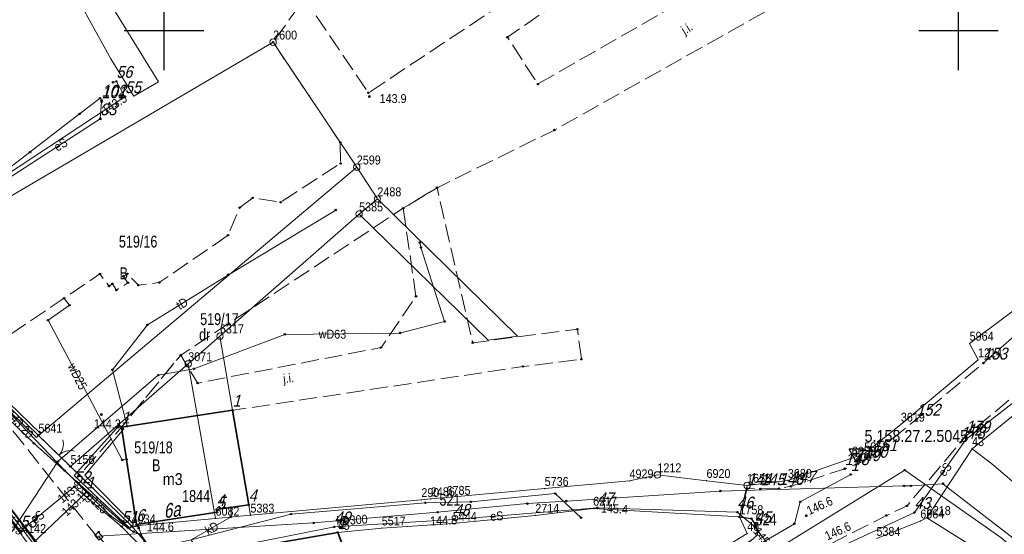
# Model space of a CAD drawing. Header units: metres. Extents: x 5548743 to 5556416, y 5707500 to 5714000.
# Tile 226 of 244: x 5554382 to 5554506, y 5710637 to 5710701. Entities that reach past the tile are written whole.
import ezdxf
from ezdxf.enums import TextEntityAlignment as Align

# ---------------------------------------------------------------- set-up
doc = ezdxf.new("R2010")
doc.units = ezdxf.units.M
for name, pattern in [('1.5_0.75', [2.25, 1.5, -0.75]), ('2.25_0.75', [3, 2.25, -0.75]), ('219-1000', [0]), ('otob_1000', [0])]:
    doc.linetypes.add(name, pattern=pattern)
doc.layers.get('0').update_dxf_attribs({"color": 2, "lineweight": 5})
doc.styles.get("Standard").update_dxf_attribs({"font": 'Working1250', "width": 0.75})
doc.linetypes.add('902-1000', pattern='A,5,0,[1,ksztalty.shx,S=1,R=0,X=0,Y=0],5', length=10)
doc.linetypes.add('otdn_1000', pattern='A,7,0,[21,ksztalty.shx,S=0.7,R=0,X=0,Y=0]', length=7)

# ---------------------------------------------------------------- blocks, each defined once
blk = doc.blocks.new('PUNKTBUD')
at = {"color": 0}
blk.add_circle((0, 0), 0.09, dxfattribs=at)
blk = doc.blocks.new('203')
at = {"linetype": 'Continuous', "lineweight": 0}
h = blk.add_hatch(color=0, dxfattribs=at)
edge = h.paths.add_edge_path()
edge.add_arc((0, 0), 0.09, 0, 360)
blk = doc.blocks.new('202')
at = {"color": 0, "linetype": 'Continuous', "lineweight": 0}
blk.add_circle((0, 0), 0.4, dxfattribs=at)
blk = doc.blocks.new('PW01')
at = {"linetype": 'Continuous', "lineweight": 13}
h = blk.add_hatch(color=0, dxfattribs=at)
edge = h.paths.add_edge_path()
edge.add_arc((0, 0), 0.18, 0, 360)
blk = doc.blocks.new('OK02')
at = {"color": 0, "linetype": 'Continuous', "lineweight": 0}
for centre, start, end in [((-2, 0), 0, 60), ((2, 0), 120, 180)]:
    blk.add_arc(centre, 2, start, end, dxfattribs=at)
blk = doc.blocks.new('PIKIETAW1891')
at = {"color": 0}
blk.add_circle((0, 0), 0.09, dxfattribs=at)
blk = doc.blocks.new('OSSH')
at = {"color": 0}
for p, q in [((0, -1.081), (-0.936, 0.543)), ((0.939, 0.543), (-0.936, 0.543)), ((-0.375, 0), (0.375, 0)), ((0.939, 0.543), (0, -1.081)), ((0, -0.375), (0, 0.375))]:
    blk.add_line(p, q, dxfattribs=at)
blk = doc.blocks.new('RAMKA1000K')
at = {"color": 0}
for p, q in [((0, 195), (0, 205)), ((100, 195), (100, 205)), ((800, 195), (800, 205)), ((0, 200), (5, 200)), ((95, 200), (105, 200)), ((795, 200), (800, 200))]:
    blk.add_line(p, q, dxfattribs=at)

msp = doc.modelspace()

# ---------------------------------------------------------------- linework, layer by layer
at = {"layer": '218-kontur użytku gruntowego', "color": 3, "linetype": 'CONTINUOUS', "lineweight": 18, "flags": 128}
for points in [[(5554382.74, 5710715.64), (5554393.3, 5710696.46)], [(5554399.32, 5710693.55), (5554387.08, 5710713.43)], [(5554413.74, 5710698.54), (5554366.18, 5710670.62)], [(5554424.27, 5710682.79), (5554413.74, 5710698.54)], [(5554393.3, 5710696.46), (5554396.2, 5710691.72)], [(5554396.2, 5710691.72), (5554399.32, 5710693.55)], [(5554424.27, 5710682.79), (5554384.19, 5710648.99)], [(5554384.19, 5710648.99), (5554424.27, 5710682.79)], [(5554426.86, 5710678.78), (5554424.27, 5710682.79)], [(5554444.51, 5710661.51), (5554426.86, 5710678.78)], [(5554407.04, 5710661.5), (5554424.56, 5710676.88)], [(5554424.56, 5710676.88), (5554440.81, 5710660.98)], [(5554510.39, 5710667.3), (5554501.41, 5710660.58)], [(5554403.05, 5710658), (5554407.04, 5710661.5)], [(5554407.04, 5710661.5), (5554403.05, 5710658)], [(5554410.88, 5710638.92), (5554407.04, 5710661.5)], [(5554440.81, 5710660.98), (5554444.51, 5710661.51)], [(5554501.41, 5710660.58), (5554502.47, 5710658.5)], [(5554502.47, 5710658.5), (5554492.75, 5710650.38)], [(5554375.03, 5710657.88), (5554384.19, 5710648.99)], [(5554384.19, 5710648.99), (5554375.03, 5710657.88)], [(5554388.23, 5710645.06), (5554403.05, 5710658)], [(5554403.05, 5710658), (5554388.23, 5710645.06)], [(5554382.14, 5710636.36), (5554369.9, 5710652.17)], [(5554369.9, 5710652.17), (5554382.14, 5710636.36)], [(5554501.72, 5710647.31), (5554507.95, 5710652.32)], [(5554492.75, 5710650.38), (5554488.15, 5710646.66)], [(5554384.19, 5710648.99), (5554388.23, 5710645.06)], [(5554388.23, 5710645.06), (5554384.19, 5710648.99)], [(5554504.19, 5710645.39), (5554501.72, 5710647.31)], [(5554486.58, 5710646.11), (5554478.53, 5710643.3)], [(5554488.15, 5710646.66), (5554486.58, 5710646.11)], [(5554388.23, 5710645.06), (5554395.93, 5710637.56)], [(5554395.93, 5710637.56), (5554388.23, 5710645.06)], [(5554508.71, 5710641.59), (5554504.19, 5710645.39)], [(5554462.11, 5710644.01), (5554458.6, 5710643.25)], [(5554468.29, 5710643.28), (5554462.11, 5710644.01)], [(5554447.92, 5710642.28), (5554435.57, 5710641.16)], [(5554458.6, 5710643.25), (5554447.92, 5710642.28)], [(5554473.4, 5710642.68), (5554468.29, 5710643.28)], [(5554478.53, 5710643.3), (5554473.4, 5710642.68)], [(5554432.39, 5710640.87), (5554410.88, 5710638.92)], [(5554433.59, 5710640.98), (5554432.39, 5710640.87)], [(5554435.57, 5710641.16), (5554433.59, 5710640.98)], [(5554454.02, 5710639.79), (5554446.74, 5710638.9)], [(5554446.74, 5710638.9), (5554454.02, 5710639.79)], [(5554472.43, 5710638.71), (5554454.02, 5710639.79)], [(5554454.02, 5710639.79), (5554472.43, 5710638.71)], [(5554395.93, 5710637.56), (5554406.49, 5710638.53)], [(5554406.49, 5710638.53), (5554395.93, 5710637.56)], [(5554406.49, 5710638.53), (5554410.88, 5710638.92)], [(5554410.88, 5710638.92), (5554406.49, 5710638.53)], [(5554446.74, 5710638.9), (5554436.36, 5710637.88)], [(5554436.36, 5710637.88), (5554446.74, 5710638.9)], [(5554473.42, 5710636.62), (5554472.43, 5710638.71)], [(5554472.43, 5710638.71), (5554473.42, 5710636.62)], [(5554495.2, 5710638.19), (5554496.02, 5710638.61)], [(5554496.02, 5710638.61), (5554509.49, 5710630.16)], [(5554427.41, 5710637.3), (5554421.88, 5710636.76)], [(5554421.88, 5710636.76), (5554427.41, 5710637.3)], [(5554436.36, 5710637.88), (5554427.41, 5710637.3)], [(5554427.41, 5710637.3), (5554436.36, 5710637.88)], [(5554489.68, 5710635.99), (5554495.2, 5710638.19)], [(5554421.88, 5710636.76), (5554406.56, 5710634.1)], [(5554406.56, 5710634.1), (5554421.88, 5710636.76)], [(5554464.47, 5710631.16), (5554473.42, 5710636.62)], [(5554473.42, 5710636.62), (5554464.47, 5710631.16)]]:
    msp.add_lwpolyline(points, dxfattribs=at)
at = {"layer": '219-działka ewidencyjna', "color": 7, "linetype": '219-1000', "lineweight": 18, "flags": 128}
for points in [[(5554413.74, 5710698.54), (5554366.18, 5710670.62)], [(5554413.74, 5710698.54), (5554424.27, 5710682.79)], [(5554424.27, 5710682.79), (5554384.19, 5710648.99)], [(5554424.27, 5710682.79), (5554426.86, 5710678.78)], [(5554426.86, 5710678.78), (5554424.56, 5710676.88)], [(5554424.56, 5710676.88), (5554407.04, 5710661.5)], [(5554510.39, 5710667.3), (5554501.41, 5710660.58)], [(5554407.04, 5710661.5), (5554403.05, 5710658)], [(5554501.41, 5710660.58), (5554502.47, 5710658.5)], [(5554502.47, 5710658.5), (5554492.75, 5710650.38)], [(5554375.03, 5710657.88), (5554384.19, 5710648.99)], [(5554403.05, 5710658), (5554388.23, 5710645.06)], [(5554403.05, 5710658), (5554406.49, 5710638.53)], [(5554369.9, 5710652.17), (5554382.14, 5710636.36)], [(5554507.95, 5710652.32), (5554501.72, 5710647.31)], [(5554492.75, 5710650.38), (5554488.15, 5710646.66)], [(5554384.19, 5710648.99), (5554388.23, 5710645.06)], [(5554501.72, 5710647.31), (5554496.02, 5710638.61)], [(5554486.58, 5710646.11), (5554478.53, 5710643.3)], [(5554488.15, 5710646.66), (5554486.58, 5710646.11)], [(5554388.23, 5710645.06), (5554395.93, 5710637.56)], [(5554462.11, 5710644.01), (5554458.6, 5710643.25)], [(5554462.11, 5710644.01), (5554468.29, 5710643.28)], [(5554447.92, 5710642.28), (5554435.57, 5710641.16)], [(5554458.6, 5710643.25), (5554447.92, 5710642.28)], [(5554468.29, 5710643.28), (5554473.4, 5710642.68)], [(5554473.4, 5710642.68), (5554472.43, 5710638.71)], [(5554478.53, 5710643.3), (5554473.4, 5710642.68)], [(5554432.39, 5710640.87), (5554410.88, 5710638.92)], [(5554433.59, 5710640.98), (5554432.39, 5710640.87)], [(5554435.57, 5710641.16), (5554433.59, 5710640.98)], [(5554454.02, 5710639.79), (5554446.74, 5710638.9)], [(5554454.02, 5710639.79), (5554472.43, 5710638.71)], [(5554406.49, 5710638.53), (5554395.93, 5710637.56)], [(5554410.88, 5710638.92), (5554406.49, 5710638.53)], [(5554446.74, 5710638.9), (5554436.36, 5710637.88)], [(5554472.43, 5710638.71), (5554473.42, 5710636.62)], [(5554496.02, 5710638.61), (5554495.2, 5710638.19)], [(5554395.93, 5710637.56), (5554400.44, 5710632.27)], [(5554427.41, 5710637.3), (5554421.88, 5710636.76)], [(5554436.36, 5710637.88), (5554427.41, 5710637.3)], [(5554495.2, 5710638.19), (5554489.68, 5710635.99)], [(5554421.88, 5710636.76), (5554406.56, 5710634.1)], [(5554421.88, 5710636.76), (5554425.93, 5710626.02)], [(5554473.42, 5710636.62), (5554464.47, 5710631.16)]]:
    msp.add_lwpolyline(points, dxfattribs=at)
at = {"layer": '312-budynek ewidencyjny', "color": 7, "linetype": 'CONTINUOUS', "lineweight": 35, "flags": 128}
for points in [[(5554394.67, 5710650.04), (5554408.63, 5710652.15)], [(5554408.63, 5710652.15), (5554410.66, 5710640.22)], [(5554396.55, 5710637.74), (5554394.67, 5710650.04)], [(5554410.66, 5710640.22), (5554406.62, 5710639.63)], [(5554406.62, 5710639.63), (5554406.69, 5710639.3)], [(5554406.69, 5710639.3), (5554396.55, 5710637.74)], [(5554406.56, 5710634.1), (5554421.88, 5710636.76)], [(5554421.88, 5710636.76), (5554423.2, 5710633.25)]]:
    msp.add_lwpolyline(points, dxfattribs=at)
at = {"layer": 'brama', "color": 7, "linetype": 'otob_1000', "lineweight": 18, "flags": 128}
msp.add_lwpolyline([(5554384.19, 5710648.99), (5554389.36, 5710643.96)], dxfattribs=at)
at = {"layer": 'chodnik', "color": 7, "linetype": '1.5_0.75', "lineweight": 18, "flags": 128}
msp.add_lwpolyline([(5554323.63, 5710713.31), (5554326.52, 5710709.16), (5554339.47, 5710691.89), (5554356.75, 5710669.05), (5554369.9, 5710652.17), (5554375.24, 5710645.27), (5554382.14, 5710636.36), (5554385.57, 5710631.55), (5554417.28, 5710586.85), (5554420.33, 5710583.2), (5554421.57, 5710584.7), (5554394.12, 5710621.57), (5554370.14, 5710654.01), (5554350.19, 5710680.11), (5554349.5, 5710681.17), (5554338.47, 5710695.86), (5554328.36, 5710709.29), (5554324.94, 5710714.22)], close=True, dxfattribs=at)
at = {"layer": 'jezdnia', "color": 7, "linetype": '2.25_0.75', "lineweight": 18, "flags": 128}
for points in [[(5554531.77, 5710743.2), (5554510.73, 5710729.75), (5554475.99, 5710709.85), (5554447.06, 5710693.26), (5554443.23, 5710699.15), (5554462.23, 5710712.32), (5554460.21, 5710715.22), (5554440.32, 5710701.85), (5554425.74, 5710692.16), (5554418.39, 5710702.98), (5554417.67, 5710704.05), (5554413.74, 5710698.54), (5554422.18, 5710685.91), (5554422.24, 5710683.26), (5554414.67, 5710678.37), (5554411.17, 5710678.91), (5554409.54, 5710677.7), (5554408.06, 5710674.21), (5554399.4, 5710668.24), (5554396.78, 5710667.91), (5554395.38, 5710669.36), (5554394.89, 5710669.03), (5554395.46, 5710668.22), (5554394.01, 5710667.3), (5554393.51, 5710668.1), (5554393.08, 5710667.81), (5554391.94, 5710669.33), (5554375.03, 5710657.88), (5554384.19, 5710648.99), (5554388.23, 5710645.06), (5554389.36, 5710643.96), (5554394.67, 5710650.04), (5554402.1, 5710659.1), (5554430.11, 5710677.61), (5554434.38, 5710680.2), (5554449.14, 5710687.47), (5554480.13, 5710704.87), (5554485.07, 5710707.73), (5554505.9, 5710719.35), (5554533.93, 5710737.49), (5554534.71, 5710737.99), (5554534.52, 5710738.29), (5554532.01, 5710742.81)], [(5554552.05, 5710711.22), (5554552.63, 5710709.3), (5554552.53, 5710707.06), (5554552.16, 5710705.41), (5554551.51, 5710704.05), (5554550.31, 5710702.54), (5554547.38, 5710699.78), (5554530.25, 5710683.47), (5554518.24, 5710671.52), (5554515.19, 5710668.72), (5554512.43, 5710666.27), (5554509.44, 5710663.6), (5554503.12, 5710658.09), (5554494.7, 5710651.01), (5554489.25, 5710646.55), (5554488.04, 5710645.72), (5554487.11, 5710645.3), (5554485.69, 5710644.79), (5554478.94, 5710642.57), (5554477.43, 5710642.29), (5554475.08, 5710642.25), (5554473.42, 5710642.28), (5554472.43, 5710638.71), (5554473.93, 5710638.51), (5554474.43, 5710637.77), (5554474.72, 5710636.97), (5554474.66, 5710636.42), (5554473.93, 5710635.73), (5554466.73, 5710630.76), (5554450.45, 5710621.12), (5554425.4, 5710609.05), (5554418.6, 5710605.89), (5554417.15, 5710605.26), (5554415.76, 5710605.21), (5554414.27, 5710606.27), (5554419.6, 5710598.38), (5554419.68, 5710600.26), (5554420.54, 5710601.39), (5554426.32, 5710604.38), (5554450.17, 5710615.94), (5554455.64, 5710618.96), (5554457.51, 5710620.02), (5554470.33, 5710627.61), (5554480.55, 5710633.59), (5554490.93, 5710638.9), (5554493.53, 5710640.11), (5554500.28, 5710648.12), (5554500.93, 5710648.88), (5554511.72, 5710657.89), (5554514.76, 5710660.52), (5554517.05, 5710662.45), (5554519.99, 5710665.18), (5554525.09, 5710670.03), (5554526.61, 5710671.37), (5554527.35, 5710672.08), (5554528.16, 5710672.64), (5554535.47, 5710679.96), (5554536.25, 5710680.82), (5554537.58, 5710682.07), (5554542.1, 5710686.33), (5554551.5, 5710695.18), (5554553.01, 5710696.3), (5554554.52, 5710697.03), (5554556.44, 5710697.5), (5554558.78, 5710696.84), (5554560.73, 5710695.29)], [(5554421.57, 5710584.7), (5554429.47, 5710584.39), (5554420.55, 5710596.74), (5554419.6, 5710598.38), (5554414.27, 5710606.27), (5554412.85, 5710607.28), (5554397.95, 5710627.83), (5554396.98, 5710629.38), (5554375.33, 5710656.67), (5554354.72, 5710685.09), (5554349.5, 5710681.17), (5554350.19, 5710680.11), (5554370.14, 5710654.01), (5554394.12, 5710621.57)], [(5554430.11, 5710677.61), (5554431.72, 5710666.51), (5554427.33, 5710660.06), (5554404.24, 5710655.57), (5554402.1, 5710659.1), (5554394.67, 5710650.04), (5554445.2, 5710657.67), (5554452.55, 5710658.59), (5554452.04, 5710662.36), (5554438.86, 5710660.67), (5554434.38, 5710680.2)]]:
    msp.add_lwpolyline(points, close=True, dxfattribs=at)
at = {"layer": 'krawężnik', "color": 7, "linetype": 'CONTINUOUS', "lineweight": 25, "flags": 128}
for points in [[(5554421.57, 5710584.7), (5554394.12, 5710621.57), (5554370.14, 5710654.01), (5554350.19, 5710680.11), (5554349.5, 5710681.17), (5554338.47, 5710695.86), (5554328.36, 5710709.29), (5554324.94, 5710714.22)], [(5554472.43, 5710638.71), (5554473.93, 5710638.51), (5554474.43, 5710637.77), (5554474.72, 5710636.97), (5554474.66, 5710636.42), (5554473.93, 5710635.73), (5554466.73, 5710630.76), (5554450.45, 5710621.12), (5554425.4, 5710609.05), (5554418.6, 5710605.89), (5554417.15, 5710605.26), (5554415.76, 5710605.21), (5554414.27, 5710606.27), (5554412.85, 5710607.28), (5554397.95, 5710627.83), (5554396.98, 5710629.38), (5554396.78, 5710630.42), (5554397.44, 5710631.31), (5554400.44, 5710632.27)]]:
    msp.add_lwpolyline(points, dxfattribs=at)
at = {"layer": 'ogrodzenie trwałe', "color": 7, "linetype": '902-1000', "lineweight": 25, "flags": 128}
msp.add_lwpolyline([(5554375.24, 5710645.27), (5554382.14, 5710636.36)], dxfattribs=at)
at = {"layer": 'przewód elektroenergetyczny podziemny', "color": 1, "linetype": 'CONTINUOUS', "lineweight": 18, "flags": 128}
for points in [[(5554618.42, 5710600.52), (5554598.73, 5710590.31), (5554584.04, 5710584.65), (5554571.96, 5710604.65), (5554563.95, 5710617.02), (5554555.71, 5710632), (5554544.41, 5710649.74), (5554530.65, 5710671.55), (5554500.98, 5710648.51), (5554494.46, 5710639.26), (5554478.56, 5710631.87), (5554474.37, 5710637.47), (5554472.16, 5710639.32), (5554454.55, 5710639.85), (5554436.48, 5710638.4), (5554421.46, 5710637.45), (5554399.02, 5710633.03), (5554394.66, 5710637.51), (5554388.71, 5710642.51), (5554381.93, 5710636.93), (5554358.42, 5710667.49), (5554395.08, 5710691.67), (5554394, 5710693.59), (5554393.59, 5710693.48)], [(5554392.14, 5710691.22), (5554392.15, 5710691.03), (5554391.97, 5710688.88), (5554355.95, 5710665.53), (5554355.74, 5710664.99), (5554351.55, 5710652.33), (5554346.65, 5710637.12), (5554342.51, 5710624.53), (5554341.18, 5710620.48), (5554340.87, 5710618.96), (5554335.97, 5710603.82), (5554331.9, 5710589.54), (5554327.45, 5710590)], [(5554391.95, 5710691.47), (5554389.38, 5710689.5), (5554383.13, 5710684.67), (5554376.68, 5710679.78), (5554364.5, 5710670.42), (5554373.97, 5710657.23), (5554383.64, 5710647.97), (5554395.47, 5710637.35), (5554396.74, 5710637.56)], [(5554396.74, 5710637.56), (5554398.91, 5710631.7), (5554413.79, 5710611.76), (5554417.91, 5710606.97), (5554420.9, 5710601.33), (5554425.41, 5710594.62), (5554440.73, 5710570.16), (5554441.76, 5710569.31), (5554444.92, 5710571.7), (5554445.59, 5710571.37), (5554447.05, 5710571.93), (5554466.29, 5710583.95), (5554467.82, 5710585.54), (5554469.46, 5710586.99), (5554470, 5710588.24)]]:
    msp.add_lwpolyline(points, dxfattribs=at)
at = {"layer": 'przewód gazowy', "color": 40, "linetype": 'CONTINUOUS', "lineweight": 18, "flags": 128}
for points in [[(5554416.65, 5710602.98), (5554403.23, 5710621.54), (5554402.92, 5710621.89), (5554404.12, 5710624.84), (5554404.47, 5710625.68), (5554397.07, 5710636.48), (5554396.18, 5710636.85), (5554393.21, 5710638.9), (5554390.23, 5710641.85), (5554387.51, 5710644.56), (5554380.01, 5710652.42)], [(5554486.45, 5710644.06), (5554480.09, 5710640.63), (5554479.35, 5710637.86), (5554467.72, 5710631.02), (5554457.69, 5710625.12), (5554455.64, 5710623.84), (5554451.05, 5710621.25), (5554437.2, 5710614.4), (5554422.27, 5710607.31), (5554419.93, 5710606.21), (5554416.65, 5710602.98)], [(5554375.47, 5710614.43), (5554370.83, 5710623.4), (5554390.23, 5710641.85)]]:
    msp.add_lwpolyline(points, dxfattribs=at)
at = {"layer": 'przewód kanalizacyjny', "color": 34, "linetype": 'CONTINUOUS', "lineweight": 18, "flags": 128}
for points in [[(5554403.43, 5710635.81), (5554421.1, 5710605.89), (5554436.67, 5710613.08), (5554452.64, 5710620.71), (5554475.58, 5710633.69), (5554493.24, 5710644.62), (5554505.33, 5710636.12), (5554511.32, 5710631.05), (5554532.54, 5710615.46), (5554538.01, 5710606.53), (5554542.3, 5710598.85), (5554545.18, 5710592.28), (5554547.72, 5710585.05), (5554551.08, 5710576.4), (5554560.88, 5710550.1), (5554563.42, 5710544.78), (5554570, 5710519.72), (5554571.02, 5710502.86)], [(5554515.93, 5710629.05), (5554498.05, 5710642.9), (5554494.02, 5710642.62), (5554493.13, 5710642.63), (5554470.02, 5710641.98), (5554450.65, 5710640.72), (5554445.72, 5710640.39), (5554434.44, 5710639.3), (5554418.83, 5710637.96), (5554391.77, 5710636.28), (5554394.11, 5710633.44), (5554408.36, 5710616.21), (5554419.48, 5710601.47)], [(5554370.58, 5710619.9), (5554382.57, 5710631.07), (5554403.43, 5710635.81), (5554416, 5710639.07), (5554432.9, 5710640.5), (5554438.66, 5710640.62), (5554449.24, 5710641.66), (5554452.5, 5710638.61)], [(5554403.43, 5710635.81), (5554408.45, 5710638.73), (5554408.42, 5710639.89)]]:
    msp.add_lwpolyline(points, dxfattribs=at)
at = {"layer": 'przewód telekomunikacyjny podziemny', "color": 30, "linetype": 'CONTINUOUS', "lineweight": 18, "flags": 128}
for points in [[(5554446.39, 5710546), (5554438, 5710558.61), (5554420.23, 5710583.63), (5554400.56, 5710611.46), (5554390.86, 5710625.65), (5554379.37, 5710640.87), (5554363.85, 5710660.95), (5554356.41, 5710670.49), (5554340.96, 5710690.97), (5554324.08, 5710713.52), (5554322.07, 5710717.37), (5554318.83, 5710725.14), (5554317.4, 5710729.49), (5554313.96, 5710747.36), (5554310.1, 5710767.3), (5554307.07, 5710783.72), (5554304.42, 5710793.03), (5554300.46, 5710804.82), (5554292.87, 5710822.58)], [(5554463.96, 5710526.5), (5554462.85, 5710526.03), (5554461.35, 5710526.43), (5554450.63, 5710541.17), (5554432.61, 5710568.64), (5554418.97, 5710587.2), (5554405.21, 5710606.55), (5554390.24, 5710627.44), (5554367.89, 5710656.4), (5554350.5, 5710678.99), (5554328.33, 5710708.59)], [(5554395.35, 5710650.15), (5554393.51, 5710657.26), (5554397.92, 5710662.91), (5554408.11, 5710669.24), (5554421.61, 5710677.39)]]:
    msp.add_lwpolyline(points, dxfattribs=at)
at = {"layer": 'przewód wodociągowy', "color": 5, "linetype": 'CONTINUOUS', "lineweight": 18, "flags": 128}
for points in [[(5554377.15, 5710631.23), (5554386.65, 5710645.71), (5554399.27, 5710656.58), (5554403.77, 5710657.38), (5554415.21, 5710661.72), (5554429.7, 5710661.89), (5554435.32, 5710663.34), (5554432.33, 5710672.68), (5554432.2, 5710673.29)], [(5554387.41, 5710666.26), (5554388.12, 5710665.39), (5554385.4, 5710663.5), (5554394.74, 5710645.89), (5554395.29, 5710645.96)]]:
    msp.add_lwpolyline(points, dxfattribs=at)
at = {"layer": 'właz do komory lub kanału', "color": 7, "linetype": 'CONTINUOUS', "lineweight": 18, "flags": 128}
msp.add_lwpolyline([(5554391.28, 5710636.4), (5554391.76, 5710636.8), (5554392.28, 5710636.17), (5554391.8, 5710635.77)], close=True, dxfattribs=at)
at = {"layer": 'ściana oporowa (linia)', "color": 0, "linetype": 'otdn_1000', "lineweight": 18}
for p, q in [((5554374.786, 5710657.629), (5554383.946, 5710648.739)), ((5554394.406, 5710650.27), (5554388.697, 5710643.933)), ((5554394.406, 5710650.27), (5554394.67, 5710650.04)), ((5554383.946, 5710648.739), (5554384.19, 5710648.99)), ((5554388.697, 5710643.933), (5554395.686, 5710637.309)), ((5554395.686, 5710637.309), (5554395.93, 5710637.56))]:
    msp.add_line(p, q, dxfattribs=at)
at = {"layer": 'ściana oporowa (linia)', "color": 0, "lineweight": 18}
for p, q in [((5554375.274, 5710658.131), (5554384.434, 5710649.241)), ((5554394.934, 5710649.81), (5554390.023, 5710643.987)), ((5554394.934, 5710649.81), (5554394.67, 5710650.04)), ((5554384.434, 5710649.241), (5554384.19, 5710648.99)), ((5554390.023, 5710643.987), (5554396.174, 5710637.811)), ((5554396.174, 5710637.811), (5554395.93, 5710637.56))]:
    msp.add_line(p, q, dxfattribs=at)

# ---------------------------------------------------------------- block references
at = {"layer": '202-punkt graniczny', "color": 7, "linetype": 'CONTINUOUS', "lineweight": 18}
for p in [(5554413.74, 5710698.54), (5554424.27, 5710682.79), (5554426.86, 5710678.78), (5554424.56, 5710676.88), (5554407.04, 5710661.5), (5554403.05, 5710658), (5554462.11, 5710644.01), (5554473.4, 5710642.68)]:
    msp.add_blockref('202', p, dxfattribs=at)
at = {"layer": '203-punkt graniczny', "color": 7, "linetype": 'CONTINUOUS', "lineweight": 18}
for p in [(5554501.41, 5710660.58), (5554502.47, 5710658.5), (5554492.75, 5710650.38), (5554384.19, 5710648.99), (5554501.72, 5710647.31), (5554486.58, 5710646.11), (5554488.15, 5710646.66), (5554388.23, 5710645.06), (5554458.6, 5710643.25), (5554468.29, 5710643.28), (5554478.53, 5710643.3), (5554447.92, 5710642.28), (5554432.39, 5710640.87), (5554433.59, 5710640.98), (5554435.57, 5710641.16), (5554454.02, 5710639.79), (5554406.49, 5710638.53), (5554410.88, 5710638.92), (5554446.74, 5710638.9), (5554472.43, 5710638.71), (5554496.02, 5710638.61), (5554395.93, 5710637.56), (5554427.41, 5710637.3), (5554436.36, 5710637.88), (5554495.2, 5710638.19), (5554421.88, 5710636.76), (5554473.42, 5710636.62)]:
    msp.add_blockref('203', p, dxfattribs=at)
at = {"layer": 'brama', "color": 7, "linetype": 'CONTINUOUS', "lineweight": 18, "rotation": 315.786}
msp.add_blockref('OK02', (5554386.775, 5710646.475), dxfattribs=at)
at = {"layer": 'pikieta naturalna', "color": 7, "linetype": 'CONTINUOUS', "lineweight": 13}
for p in [(5554425.86, 5710691.69), (5554392.12, 5710651.62), (5554480.84, 5710638.87), (5554396.8, 5710637.31)]:
    msp.add_blockref('PW01', p, dxfattribs=at)
at = {"layer": 'Punkt budynku', "color": 5, "linetype": 'CONTINUOUS', "lineweight": 13}
for p in [(5554408.63, 5710652.15), (5554394.67, 5710650.04), (5554406.62, 5710639.63), (5554410.66, 5710640.22), (5554406.69, 5710639.3), (5554396.55, 5710637.74), (5554421.88, 5710636.76)]:
    msp.add_blockref('PUNKTBUD', p, dxfattribs=at)
at = {"layer": 'Punkt roboczy BDOT GESUT K1', "color": 6, "linetype": 'CONTINUOUS', "lineweight": 18}
for p in [(5554443.23, 5710699.15), (5554413.74, 5710698.54), (5554393.59, 5710693.48), (5554394, 5710693.59), (5554447.06, 5710693.26), (5554395.08, 5710691.67), (5554395.08, 5710691.67), (5554425.74, 5710692.16), (5554425.86, 5710691.69), (5554391.95, 5710691.47), (5554392.14, 5710691.22), (5554392.15, 5710691.03), (5554389.38, 5710689.5), (5554391.97, 5710688.88), (5554391.97, 5710688.88), (5554449.14, 5710687.47), (5554422.18, 5710685.91), (5554383.13, 5710684.67), (5554422.24, 5710683.26), (5554434.38, 5710680.2), (5554434.38, 5710680.2), (5554411.17, 5710678.91), (5554414.67, 5710678.37), (5554409.54, 5710677.7), (5554421.61, 5710677.39), (5554430.11, 5710677.61), (5554430.11, 5710677.61), (5554408.06, 5710674.21), (5554432.2, 5710673.29), (5554432.33, 5710672.68), (5554391.94, 5710669.33), (5554395.38, 5710669.36), (5554393.51, 5710668.1), (5554394.89, 5710669.03), (5554395.46, 5710668.22), (5554399.4, 5710668.24), (5554408.11, 5710669.24), (5554393.08, 5710667.81), (5554394.01, 5710667.3), (5554396.78, 5710667.91), (5554387.41, 5710666.26), (5554431.72, 5710666.51), (5554388.12, 5710665.39), (5554385.4, 5710663.5), (5554435.32, 5710663.34), (5554397.92, 5710662.91), (5554429.7, 5710661.89), (5554452.04, 5710662.36), (5554415.21, 5710661.72), (5554438.86, 5710660.67), (5554427.33, 5710660.06), (5554402.1, 5710659.1), (5554402.1, 5710659.1), (5554452.55, 5710658.59), (5554393.51, 5710657.26), (5554403.77, 5710657.38), (5554445.2, 5710657.67), (5554503.12, 5710658.09), (5554399.27, 5710656.58), (5554404.24, 5710655.57), (5554392.12, 5710651.62), (5554494.7, 5710651.01), (5554394.67, 5710650.04), (5554394.67, 5710650.04), (5554394.67, 5710650.04), (5554395.35, 5710650.15), (5554384.19, 5710648.99), (5554384.19, 5710648.99), (5554384.19, 5710648.99), (5554500.93, 5710648.88), (5554500.98, 5710648.51), (5554383.64, 5710647.97), (5554500.28, 5710648.12), (5554394.74, 5710645.89), (5554395.29, 5710645.96), (5554488.04, 5710645.72), (5554489.25, 5710646.55), (5554386.65, 5710645.71), (5554387.51, 5710644.56), (5554388.23, 5710645.06), (5554485.69, 5710644.79), (5554487.11, 5710645.3), (5554493.24, 5710644.62), (5554389.36, 5710643.96), (5554389.36, 5710643.96), (5554389.36, 5710643.96), (5554486.45, 5710644.06), (5554388.71, 5710642.51), (5554388.71, 5710642.51), (5554473.42, 5710642.28), (5554475.08, 5710642.25), (5554477.43, 5710642.29), (5554478.94, 5710642.57), (5554493.13, 5710642.63), (5554494.02, 5710642.62), (5554498.05, 5710642.9), (5554390.23, 5710641.85), (5554390.23, 5710641.85), (5554390.23, 5710641.85), (5554449.24, 5710641.66), (5554470.02, 5710641.98), (5554408.42, 5710639.89), (5554432.9, 5710640.5), (5554438.66, 5710640.62), (5554445.72, 5710640.39), (5554450.65, 5710640.72), (5554454.55, 5710639.85), (5554454.55, 5710639.85), (5554480.09, 5710640.63), (5554493.53, 5710640.11), (5554393.21, 5710638.9), (5554408.45, 5710638.73), (5554416, 5710639.07), (5554434.44, 5710639.3), (5554436.48, 5710638.4), (5554436.48, 5710638.4), (5554452.5, 5710638.61), (5554472.16, 5710639.32), (5554472.43, 5710638.71), (5554472.43, 5710638.71), (5554473.93, 5710638.51), (5554473.93, 5710638.51), (5554480.84, 5710638.87), (5554490.93, 5710638.9), (5554494.46, 5710639.26), (5554394.66, 5710637.51), (5554395.47, 5710637.35), (5554395.93, 5710637.56), (5554396.74, 5710637.56), (5554396.74, 5710637.56), (5554396.8, 5710637.31), (5554418.83, 5710637.96), (5554421.46, 5710637.45), (5554474.37, 5710637.47), (5554474.37, 5710637.47), (5554474.43, 5710637.77), (5554474.43, 5710637.77), (5554479.35, 5710637.86), (5554381.93, 5710636.93), (5554381.93, 5710636.93), (5554391.76, 5710636.8), (5554396.18, 5710636.85), (5554397.07, 5710636.48), (5554474.72, 5710636.97), (5554474.72, 5710636.97)]:
    msp.add_blockref('PIKIETAW1891', p, dxfattribs=at)
at = {"layer": 'rzedna', "color": 1, "linetype": 'CONTINUOUS', "lineweight": 18}
for p in [(5554395.08, 5710691.67), (5554391.97, 5710688.88), (5554388.71, 5710642.51), (5554454.55, 5710639.85), (5554436.48, 5710638.4), (5554474.37, 5710637.47), (5554381.93, 5710636.93)]:
    msp.add_blockref('PW01', p, dxfattribs=at)
at = {"layer": 'rzedna', "color": 40, "linetype": 'CONTINUOUS', "lineweight": 18}
msp.add_blockref('PW01', (5554390.23, 5710641.85), dxfattribs=at)
at = {"layer": 'Szczegółowa osnowa geodezyjna wysokościowa', "color": 7, "linetype": 'CONTINUOUS', "lineweight": 13}
msp.add_blockref('OSSH', (5554487.18, 5710646.71), dxfattribs=at)
at = {"layer": 'Wstawianie ramki sekcyjnej z opisem', "color": 7, "linetype": 'CONTINUOUS', "lineweight": 13}
for p in [(5553600, 5710500), (5553600, 5710500), (5553600, 5710500), (5553600, 5710500), (5554400, 5710500), (5554400, 5710500), (5554400, 5710500), (5554400, 5710500)]:
    msp.add_blockref('RAMKA1000K', p, dxfattribs=at)

# ---------------------------------------------------------------- texts
at = {"layer": '202-punkt graniczny-Atr103', "color": 7, "width": 0.9}
for s, p in [('2600', (5554413.74, 5710698.54)), ('2600', (5554413.74, 5710698.54)), ('2599', (5554424.27, 5710682.79)), ('2599', (5554424.27, 5710682.79)), ('2488', (5554426.86, 5710678.78)), ('2488', (5554426.86, 5710678.78)), ('5385', (5554424.56, 5710676.88)), ('5385', (5554424.56, 5710676.88)), ('6317', (5554407.04, 5710661.5)), ('6317', (5554407.04, 5710661.5)), ('3071', (5554403.05, 5710658)), ('3071', (5554403.05, 5710658)), ('1212', (5554462.11, 5710644.01)), ('1212', (5554462.11, 5710644.01)), ('1655', (5554473.4, 5710642.68)), ('1655', (5554473.4, 5710642.68))]:
    msp.add_text(s, height=1.125, dxfattribs=at).set_placement(p, align=Align.BOTTOM_LEFT)
at = {"layer": '203-punkt graniczny-Atr103', "color": 7, "width": 0.9}
for s, p in [('5964', (5554501.41, 5710660.58)), ('5964', (5554501.41, 5710660.58)), ('1214', (5554502.47, 5710658.5)), ('1214', (5554502.47, 5710658.5)), ('3619', (5554492.75, 5710650.38)), ('3619', (5554492.75, 5710650.38)), ('5641', (5554384.19, 5710648.99)), ('5641', (5554384.19, 5710648.99)), ('43', (5554501.72, 5710647.31)), ('43', (5554501.72, 5710647.31)), ('6659', (5554486.58, 5710646.11)), ('6659', (5554486.58, 5710646.11)), ('5053', (5554488.15, 5710646.66)), ('5053', (5554488.15, 5710646.66)), ('5158', (5554388.23, 5710645.06)), ('5158', (5554388.23, 5710645.06)), ('4929', (5554458.6, 5710643.25)), ('4929', (5554458.6, 5710643.25)), ('6920', (5554468.29, 5710643.28)), ('6920', (5554468.29, 5710643.28)), ('3680', (5554478.53, 5710643.3)), ('3680', (5554478.53, 5710643.3)), ('5736', (5554447.92, 5710642.28)), ('5736', (5554447.92, 5710642.28)), ('290', (5554432.39, 5710640.87)), ('290', (5554432.39, 5710640.87)), ('2486', (5554433.59, 5710640.98)), ('2486', (5554433.59, 5710640.98)), ('6785', (5554435.57, 5710641.16)), ('6785', (5554435.57, 5710641.16)), ('6217', (5554454.02, 5710639.79)), ('6217', (5554454.02, 5710639.79)), ('6082', (5554406.49, 5710638.53)), ('6082', (5554406.49, 5710638.53)), ('5383', (5554410.88, 5710638.92)), ('5383', (5554410.88, 5710638.92)), ('2714', (5554446.74, 5710638.9)), ('2714', (5554446.74, 5710638.9)), ('1758', (5554472.43, 5710638.71)), ('1758', (5554472.43, 5710638.71)), ('6664', (5554495.2, 5710638.19)), ('6664', (5554495.2, 5710638.19)), ('6218', (5554496.02, 5710638.61)), ('6218', (5554496.02, 5710638.61)), ('4034', (5554395.93, 5710637.56)), ('4034', (5554395.93, 5710637.56)), ('5517', (5554427.41, 5710637.3)), ('5517', (5554427.41, 5710637.3)), ('5444', (5554436.36, 5710637.88)), ('5444', (5554436.36, 5710637.88)), ('4142', (5554382.14, 5710636.36)), ('4142', (5554382.14, 5710636.36)), ('45', (5554421.88, 5710636.76)), ('45', (5554421.88, 5710636.76)), ('46', (5554473.42, 5710636.62)), ('46', (5554473.42, 5710636.62)), ('5384', (5554489.68, 5710635.99)), ('5384', (5554489.68, 5710635.99))]:
    msp.add_text(s, height=1.125, dxfattribs=at).set_placement(p, align=Align.BOTTOM_LEFT)
at = {"layer": '210-oznaczenie konturu użytku gruntowego', "color": 3, "linetype": 'CONTINUOUS', "lineweight": 18, "width": 0.79}
for s, p in [('B', (5554394.41, 5710668.66)), ('dr', (5554404.42, 5710660.94)), ('B', (5554398.49, 5710644.47))]:
    msp.add_text(s, height=1.5, dxfattribs=at).set_placement(p)
at = {"layer": '211-numer działki ewidencyjnej', "color": 7, "linetype": 'CONTINUOUS', "lineweight": 18, "width": 0.79}
for s, p in [('519/16', (5554394.32, 5710672.66)), ('519/17', (5554404.55, 5710662.89)), ('519/18', (5554396.25, 5710646.72)), ('521', (5554434.67, 5710640.12))]:
    msp.add_text(s, height=1.5, dxfattribs=at).set_placement(p)
msp.add_text('524', height=1.5, dxfattribs=at).set_placement((5554474.46, 5710639.14), align=Align.TOP_LEFT)
at = {"layer": '238-Punkt adresowy budynku', "color": 7, "linetype": 'CONTINUOUS', "lineweight": 18, "oblique": 15, "width": 0.79}
msp.add_text('6a', height=1.8, rotation=7.448, dxfattribs=at).set_placement((5554401.09, 5710638.69), align=Align.CENTER)
at = {"layer": '312-oznaczenie budynku ewidencyjnego', "color": 7, "linetype": 'CONTINUOUS', "lineweight": 18, "width": 0.79}
msp.add_text('1844', height=1.5, dxfattribs=at).set_placement((5554402.28, 5710640.59))
at = {"layer": '312-oznaczenie budynku ewidencyjnego-Atr117', "color": 7, "width": 0.9}
msp.add_text('m3', height=1.5, dxfattribs=at).set_placement((5554401.1, 5710643.48), align=Align.MIDDLE_CENTER)
at = {"layer": 'jezdnia-Atr17', "color": 7, "width": 0.9}
for rotation, p in [(32.139, (5554465.54, 5710699.45)), (6.127, (5554415.06, 5710655.57))]:
    msp.add_text('j.i.', height=1.125, rotation=rotation, dxfattribs=at).set_placement(p)
at = {"layer": 'pikieta naturalna-Atr2', "color": 7, "width": 0.9}
for s, p in [('143.9', (5554427.14, 5710690.87)), ('144.3', (5554391.17, 5710649.88)), ('144.6', (5554397.85, 5710636.91))]:
    msp.add_text(s, height=1.125, dxfattribs=at).set_placement(p)
for p in [(5554481.21, 5710638.93), (5554483.5, 5710635.74)]:
    msp.add_text('146.6', height=1.125, rotation=24.092, dxfattribs=at).set_placement(p)
at = {"layer": 'przewód elektroenergetyczny podziemny-Atr1', "color": 1, "width": 0.9}
for rotation, p in [(31.646, (5554386.29, 5710685.2)), (53.515, (5554497.82, 5710644.03)), (39.454, (5554383.43, 5710638.16)), (3.3, (5554441.07, 5710638.77))]:
    msp.add_text('eS', height=1.125, rotation=rotation, dxfattribs=at).set_placement(p, align=Align.MIDDLE_LEFT)
at = {"layer": 'przewód gazowy-Atr1', "color": 40, "width": 0.9}
msp.add_text('g125', height=1.125, rotation=-44.71, dxfattribs=at).set_placement((5554390.57, 5710641.52), align=Align.MIDDLE_LEFT)
at = {"layer": 'przewód kanalizacyjny-Atr1', "color": 34, "width": 0.9}
for s, rotation, p in [('kD300', 3.587, (5554421.72, 5710638.2)), ('kD', 28.949, (5554405.29, 5710636.89))]:
    msp.add_text(s, height=1.125, rotation=rotation, dxfattribs=at).set_placement(p, align=Align.MIDDLE_LEFT)
at = {"layer": 'przewód telekomunikacyjny podziemny-Atr1', "color": 30, "width": 0.9}
msp.add_text('tD', height=1.125, rotation=30.521, dxfattribs=at).set_placement((5554401.69, 5710665.25), align=Align.MIDDLE_LEFT)
at = {"layer": 'przewód wodociągowy-Atr1', "color": 5, "width": 0.9}
for s, rotation, p in [('wD63', 359.328, (5554419.47, 5710661.77)), ('wD25', 296.616, (5554388.34, 5710657.97))]:
    msp.add_text(s, height=1.125, rotation=rotation, dxfattribs=at).set_placement(p, align=Align.MIDDLE_LEFT)
at = {"layer": 'Punkt budynku-Atr104', "color": 5, "oblique": 15, "width": 0.9}
for s, p in [('1', (5554408.63, 5710652.15)), ('1', (5554394.67, 5710650.04)), ('4', (5554410.66, 5710640.22)), ('4', (5554406.62, 5710639.63)), ('5', (5554406.69, 5710639.3)), ('6', (5554396.55, 5710637.74)), ('1', (5554421.88, 5710636.76))]:
    msp.add_text(s, height=1.5, dxfattribs=at).set_placement(p, align=Align.BOTTOM_LEFT)
at = {"layer": 'Punkt roboczy BDOT GESUT K1-Atr103', "color": 6, "oblique": 15, "width": 0.9}
for s, p in [('56', (5554394, 5710693.59)), ('102', (5554392.14, 5710691.22)), ('101', (5554392.15, 5710691.03)), ('55', (5554395.08, 5710691.67)), ('55', (5554395.08, 5710691.67)), ('33', (5554391.97, 5710688.88)), ('33', (5554391.97, 5710688.88)), ('153', (5554503.12, 5710658.09)), ('152', (5554494.7, 5710651.01)), ('179', (5554500.93, 5710648.88)), ('178', (5554500.28, 5710648.12)), ('42', (5554500.98, 5710648.51)), ('151', (5554489.25, 5710646.55)), ('149', (5554487.11, 5710645.3)), ('150', (5554488.04, 5710645.72)), ('148', (5554485.69, 5710644.79)), ('1', (5554486.45, 5710644.06)), ('52', (5554388.71, 5710642.51)), ('52', (5554388.71, 5710642.51)), ('1', (5554390.23, 5710641.85)), ('1', (5554390.23, 5710641.85)), ('1', (5554390.23, 5710641.85)), ('144', (5554473.42, 5710642.28)), ('145', (5554475.08, 5710642.25)), ('146', (5554477.43, 5710642.29)), ('147', (5554478.94, 5710642.57)), ('47', (5554454.55, 5710639.85)), ('47', (5554454.55, 5710639.85)), ('46', (5554472.16, 5710639.32)), ('43', (5554494.46, 5710639.26)), ('48', (5554436.48, 5710638.4)), ('48', (5554436.48, 5710638.4)), ('53', (5554381.93, 5710636.93)), ('53', (5554381.93, 5710636.93)), ('51', (5554394.66, 5710637.51)), ('49', (5554421.46, 5710637.45)), ('45', (5554474.37, 5710637.47)), ('45', (5554474.37, 5710637.47))]:
    msp.add_text(s, height=1.5, dxfattribs=at).set_placement(p, align=Align.BOTTOM_LEFT)
at = {"layer": 'rzedna-Atr2', "color": 1, "width": 0.9}
for s, rotation, p in [('143.5', 32.094, (5554392.31, 5710689.84)), ('143.8', 39.454, (5554386.84, 5710640.82)), ('145.4', 356.973, (5554455.02, 5710639.84)), ('143.9', 306.263, (5554380.06, 5710639.36)), ('144.8', 2.324, (5554433.5, 5710638.21)), ('145.9', 305.509, (5554474.58, 5710637.2))]:
    msp.add_text(s, height=1.125, rotation=rotation, dxfattribs=at).set_placement(p, align=Align.MIDDLE_LEFT)
at = {"layer": 'rzedna-Atr2', "color": 40, "width": 0.9}
for s, rotation, p in [('143.20', 312.387, (5554380.49, 5710651.91)), ('143.18', 43.562, (5554387.38, 5710639.14))]:
    msp.add_text(s, height=1.125, rotation=rotation, dxfattribs=at).set_placement(p, align=Align.MIDDLE_LEFT)
at = {"layer": 'Szczegółowa osnowa geodezyjna wysokościowa-Atr103', "color": 7, "width": 0.9}
msp.add_text('5.158.27.2.5045', height=1.5, dxfattribs=at).set_placement((5554488.18, 5710647.71), align=Align.BOTTOM_LEFT)

doc.saveas('drawing.dxf')
